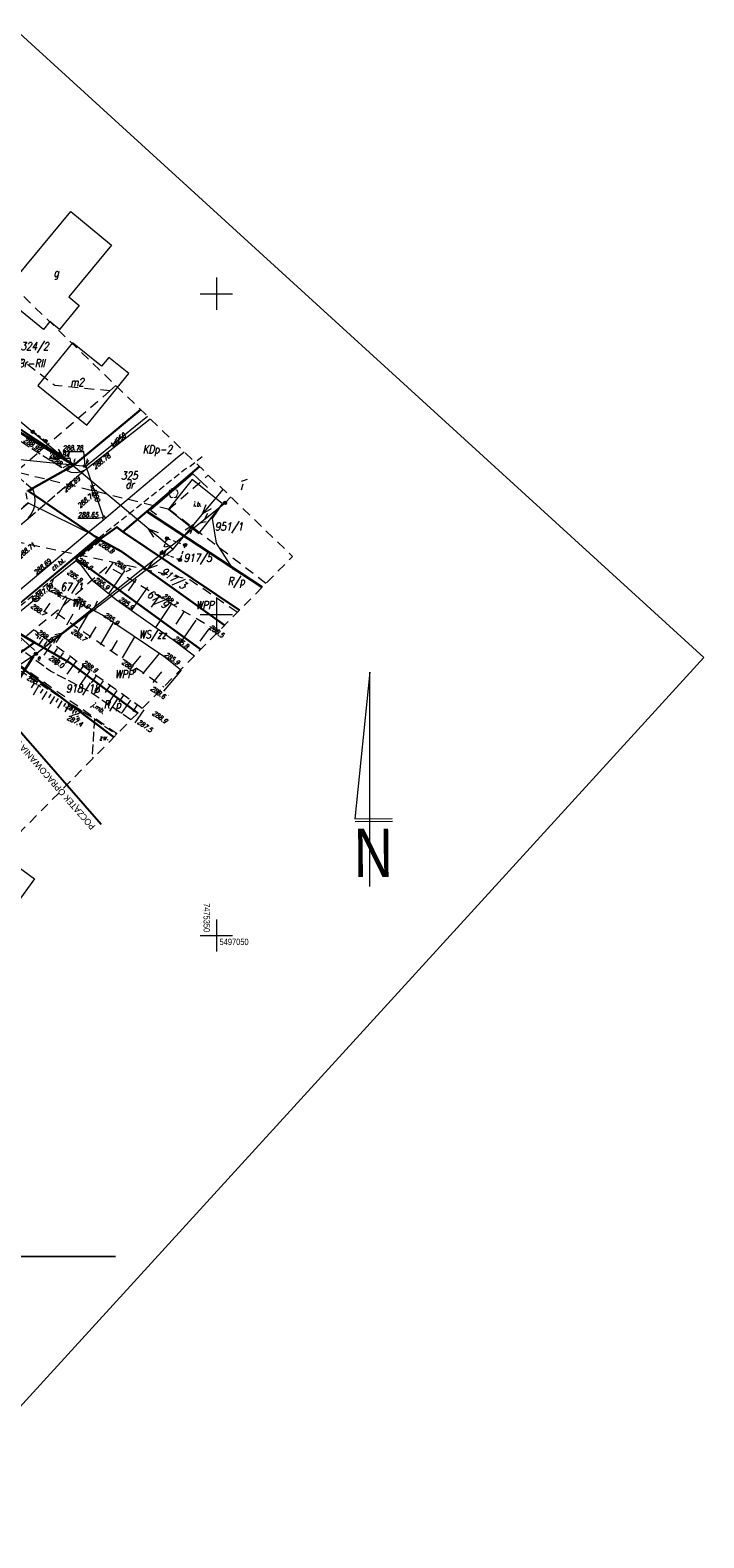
# Model space of a CAD drawing. Header units: metres. Extents: x -1 to 7476305, y 0 to 5497191.
# Tile 112 of 115: x 7475321 to 7475426, y 5496956 to 5497191. Entities that reach past the tile are written whole.
import ezdxf
from ezdxf.enums import TextEntityAlignment as Align

# ---------------------------------------------------------------- set-up
doc = ezdxf.new("R2010")
doc.units = ezdxf.units.M
for name, pattern in [('EGBO02-500', [2.5, 1.5, -1]), ('KTCR02-500', [1.5, 1, -0.5]), ('KTJZ01-500', [2, 1.5, -0.5]), ('slup-500', [1.75, -0.25, 0.5, -0.5, 0.5])]:
    doc.linetypes.add(name, pattern=pattern)
for name, color, linetype, lineweight, true_color in [('BUBI03_01', 7, 'Continuous', 5, 0x0a0909), ('BUBZ01_1', 7, 'Continuous', 5, 0x0a0909), ('BUIB12_03', 7, 'Continuous', 5, 0x0a0909), ('EGBB01', 7, 'Continuous', 5, 0x0a0909), ('EGBD03', 7, 'Continuous', 5, 0x0a0909), ('EGBD03_11', 7, 'Continuous', 5, 0x0a0909), ('EGBK02', 7, 'Continuous', 5, 0x0a0909), ('EGBO02', 7, 'Continuous', 5, 0x0a0909), ('KTCR02', 7, 'Continuous', 5, 0x0a0909), ('KTJZ01', 7, 'Continuous', 5, 0x0a0909), ('KTKR01', 7, 'Continuous', 5, 0x0a0909), ('KTOK01', 7, 'Continuous', 5, 0x0a0909), ('KTOK05_01', 7, 'Continuous', 5, 0x0a0909), ('OBOP02_01', 7, 'Continuous', 5, 0x0a0909), ('PTWP02', 7, 'Continuous', 5, 0x0a0909), ('RAMKA_DRUK', 7, 'Continuous', 5, 0x0a0909), ('RTPW01', 7, 'Continuous', 5, 0x0a0909), ('RTPW02', 7, 'Continuous', 5, 0x0a0909), ('suepnn', 7, 'Continuous', 5, 0x0a0909), ('SUOP03_03', 7, 'Continuous', 5, 0x0a0909), ('SUPE_01', 7, 'Continuous', 5, 0x0a0909), ('SUPE_02', 7, 'Continuous', 5, 0x0a0909), ('SUPK_01', 7, 'Continuous', 5, 0x0a0909), ('SUPT_01', 7, 'Continuous', 5, 0x0a0909), ('SUSM04_01_E', 7, 'Continuous', 5, 0x0a0909), ('sutp', 7, 'Continuous', 5, 0x0a0909), ('SUUS05', 7, 'Continuous', 5, 0x0a0909), ('SUUS15_05_K', 7, 'Continuous', 5, 0x0a0909), ('SUUS15_7b_T', 7, 'Continuous', 5, 0x0a0909), ('SUUS18_01', 7, 'Continuous', 5, 0x0a0909), ('UEEPA_512', 7, 'Continuous', 5, 0x0a0909), ('Warstwa 1', 7, 'Continuous', 5, 0x0a0909), ('wylot kanału', 7, 'Continuous', 5, 0x0a0909), ('Znak_N', 7, 'Continuous', 5, 0x0a0909)]:
    doc.layers.add(name, color=color, linetype=linetype, lineweight=lineweight, true_color=true_color)
doc.layers.add('C-DROGI-SYTUACJA-ETYKIETY', color=7, linetype='Continuous')
doc.styles.add('KAMIL', font='calibri.ttf', dxfattribs={"height": 0.75})
doc.styles.add('Style-COMPRESSED', font='COMPRESSED.shx')
doc.styles.add('Style-ITALIC_1250', font='ITALIC_1250.shx')
doc.styles.add('Style-WORKING_1250', font='WORKING_1250.shx')
doc.linetypes.add('KTOK01-500', pattern='A,1.75,[13,dgnlstyle-rozp_2015.shx,S=0.002778,R=0,X=0,Y=0],1.75', length=3.5)
doc.linetypes.add('KTOK05_01-500', pattern='A,3.75,[13,dgnlstyle-rozp_2015.shx,S=0.002778,R=0,X=0,Y=0],3.75', length=7.5)

# ---------------------------------------------------------------- blocks, each defined once
blk = doc.blocks.new('SUUS15_7b_T')
at = {"color": 30, "linetype": 'Continuous', "lineweight": 13, "true_color": 0xff9100}
blk.add_wipeout([(-0.5, 0.25), (0.5, 0.25), (0.5, -0.25), (-0.5, -0.25)], dxfattribs=at).dxf.layer = 'SUUS15_7b_T'
blk = doc.blocks.new('SUUS15_05_K')
at = {"layer": 'SUUS15_05_K', "linetype": 'Continuous', "lineweight": 13, "true_color": 0x7a7a7a}
h = blk.add_hatch(color=8, dxfattribs=at)
edge = h.paths.add_edge_path()
edge.add_arc((0, 0), 0.25, 0, 360)
at = {"layer": 'SUUS15_05_K', "color": 36, "linetype": 'Continuous', "lineweight": 13, "true_color": 0x803300}
blk.add_circle((0, 0), 0.25, dxfattribs=at)
blk = doc.blocks.new('510')
at = {"layer": 'SUSM04_01_E', "linetype": 'Continuous', "lineweight": 13, "true_color": 0x7a7a7a}
h = blk.add_hatch(color=8, dxfattribs=at)
edge = h.paths.add_edge_path()
edge.add_arc((0, 0), 0.25, 0, 360)
at = {"layer": 'SUSM04_01_E', "color": 18, "linetype": 'Continuous', "lineweight": 13, "true_color": 0x0a0909}
blk.add_circle((0, 0), 0.25, dxfattribs=at)
blk = doc.blocks.new('SUUS18_01')
at = {"color": 1, "linetype": 'Continuous', "lineweight": 13}
blk.add_wipeout([(-0.5, 0.25), (0.5, 0.25), (0.5, -0.25), (-0.5, -0.25)], dxfattribs=at).dxf.layer = 'SUUS18_01'
blk = doc.blocks.new('SUKE')
at = {"color": 0, "linetype": 'Continuous', "ltscale": 10}
for p, q in [((-5, 0), (5, 0)), ((0, 5), (0, -5))]:
    blk.add_line(p, q, dxfattribs=at)
blk.add_circle((-0.01, -0.01), 5, dxfattribs=at)
blk = doc.blocks.new('RTPW02')
at = {"layer": 'RTPW02', "linetype": 'Continuous', "lineweight": 13, "true_color": 0x0a0909}
h = blk.add_hatch(color=18, dxfattribs=at)
edge = h.paths.add_edge_path()
edge.add_arc((0, 0), 0.045, 0, 360)
blk = doc.blocks.new('RTPW01')
at = {"layer": 'RTPW01', "linetype": 'Continuous', "lineweight": 13, "true_color": 0x0a0909}
h = blk.add_hatch(color=18, dxfattribs=at)
edge = h.paths.add_edge_path()
edge.add_arc((0, 0), 0.045, 0, 360)
blk = doc.blocks.new('2')
at = {"layer": 'Znak_N', "color": 18, "linetype": 'Continuous', "lineweight": 13, "true_color": 0x0a0909}
for p, q in [((-0.57, 47.43), (-4.76, 0.76)), ((0.25, -20.69), (-0.57, 47.43)), ((-4.76, 0.76), (7.08, 0.99)), ((-4.65, -0.09), (7.19, 0.14))]:
    blk.add_line(p, q, dxfattribs=at)
at = {"layer": 'Znak_N', "color": 18, "linetype": 'Continuous', "lineweight": 13, "true_color": 0x0a0909, "style": 'Style-COMPRESSED', "width": 0.833332}
blk.add_text('N', height=15.36, rotation=1.1353, dxfattribs=at).set_placement((-4.81, -17.77))
blk = doc.blocks.new('MDCP_klauzula')
at = {"layer": 'OBOP02_01', "linetype": 'Continuous', "lineweight": 13}
h = blk.add_hatch(color=252, dxfattribs=at)
edge = h.paths.add_edge_path()
edge.add_arc((7475343.3, 5497118.92), 0.05, 0, 360)
at = {"layer": 'BUBI03_01', "color": 252, "linetype": 'Continuous', "lineweight": 18, "flags": 128}
blk.add_lwpolyline([(7475311.59, 5497109.87), (7475318.09, 5497102.78), (7475319.16, 5497101.56), (7475319.74, 5497102.05), (7475331.68, 5497111.98)], dxfattribs=at)
at = {"layer": 'BUBZ01_1', "color": 252, "linetype": 'Continuous', "lineweight": 18}
for p, q in [((7475332.72, 5497106.36), (7475333.91, 5497108.07)), ((7475333.25, 5497103.24), (7475335.74, 5497106.79)), ((7475336.29, 5497103.69), (7475337.57, 5497105.51)), ((7475336.78, 5497100.62), (7475339.34, 5497104.27)), ((7475339.89, 5497101.16), (7475341.17, 5497102.99)), ((7475323.11, 5497100.35), (7475324.1, 5497101.79)), ((7475326.78, 5497102.55), (7475324.96, 5497099.29)), ((7475330.47, 5497100.83), (7475328.41, 5497097.34)), ((7475340.56, 5497097.96), (7475343.08, 5497101.7)), ((7475327.62, 5497100.08), (7475326.65, 5497098.35)), ((7475331.21, 5497098.1), (7475330.15, 5497096.31)), ((7475333.95, 5497098.76), (7475331.89, 5497095.28)), ((7475343.72, 5497098.52), (7475344.99, 5497100.4)), ((7475344.25, 5497095.31), (7475346.85, 5497099.15)), ((7475321.86, 5497096.9), (7475321.92, 5497096.99)), ((7475321.92, 5497096.73), (7475322.05, 5497096.91)), ((7475321.94, 5497096.88), (7475321.98, 5497096.95)), ((7475322.07, 5497096.69), (7475322.17, 5497096.82)), ((7475322.07, 5497096.29), (7475322.35, 5497096.7)), ((7475322.44, 5497096.16), (7475322.66, 5497096.48)), ((7475334.57, 5497095.98), (7475333.57, 5497094.29)), ((7475337.25, 5497096.53), (7475335.32, 5497093.26)), ((7475347.46, 5497095.86), (7475348.88, 5497097.76)), ((7475324.61, 5497093.77), (7475325.25, 5497094.69)), ((7475324.86, 5497092.16), (7475326.17, 5497094.05)), ((7475338.17, 5497093.56), (7475336.93, 5497092.05)), ((7475341.1, 5497093.93), (7475338.49, 5497090.76)), ((7475326.48, 5497092.4), (7475327.16, 5497093.37)), ((7475326.76, 5497090.69), (7475328.14, 5497092.69)), ((7475328.53, 5497090.9), (7475329.24, 5497091.91)), ((7475328.82, 5497089.1), (7475330.28, 5497091.18)), ((7475341.45, 5497091.06), (7475340.1, 5497089.43)), ((7475344.51, 5497091.35), (7475341.77, 5497088.04)), ((7475321.19, 5497088.56), (7475321.61, 5497089.25)), ((7475321.49, 5497087.48), (7475322.31, 5497088.82)), ((7475330.57, 5497089.38), (7475331.32, 5497090.45)), ((7475330.92, 5497087.53), (7475332.42, 5497089.67)), ((7475332.71, 5497087.88), (7475333.46, 5497088.93)), ((7475322.61, 5497087.74), (7475323.01, 5497088.39)), ((7475322.87, 5497086.74), (7475323.64, 5497087.99)), ((7475323.9, 5497087), (7475324.28, 5497087.6)), ((7475324.12, 5497086.07), (7475324.85, 5497087.25)), ((7475325.07, 5497086.33), (7475325.42, 5497086.9)), ((7475325.31, 5497085.44), (7475325.99, 5497086.55)), ((7475333.08, 5497086.06), (7475334.56, 5497088.16)), ((7475334.87, 5497086.38), (7475335.6, 5497087.42)), ((7475335.24, 5497084.58), (7475336.7, 5497086.65)), ((7475326.23, 5497085.66), (7475326.56, 5497086.19)), ((7475326.43, 5497084.84), (7475327.07, 5497085.88)), ((7475327.27, 5497085.06), (7475327.58, 5497085.57)), ((7475327.51, 5497084.26), (7475328.46, 5497084.57)), ((7475327.59, 5497084.6), (7475328.02, 5497085.29)), ((7475328.06, 5497084.83), (7475328.34, 5497084.93)), ((7475328.27, 5497084.12), (7475328.57, 5497084.22)), ((7475337.02, 5497084.89), (7475337.74, 5497085.91)), ((7475337.35, 5497083.15), (7475338.78, 5497085.18)), ((7475328.33, 5497083.83), (7475328.67, 5497083.94)), ((7475328.6, 5497083.68), (7475328.73, 5497083.73)), ((7475328.61, 5497083.76), (7475328.71, 5497083.8))]:
    blk.add_line(p, q, dxfattribs=at)
at = {"layer": 'BUIB12_03', "color": 252, "linetype": 'Continuous', "lineweight": 18, "flags": 128}
blk.add_lwpolyline([(7475350.96, 5497117.27), (7475346.25, 5497121.04), (7475342.56, 5497116.42), (7475347.28, 5497112.65), (7475350.96, 5497117.27)], close=True, dxfattribs=at)
at = {"layer": 'EGBB01', "color": 252, "linetype": 'Continuous', "lineweight": 18, "flags": 128}
for points in [[(7475333.68, 5497157.56), (7475327.02, 5497149.5), (7475328.63, 5497148.18), (7475325.54, 5497144.44), (7475324.08, 5497145.65), (7475323.05, 5497144.4), (7475317.92, 5497148.63), (7475318.95, 5497149.89), (7475317.58, 5497151.01), (7475327.33, 5497162.81), (7475333.68, 5497157.56)], [(7475321.66, 5497058.8), (7475315.9, 5497050.93), (7475307.18, 5497057.32), (7475312.93, 5497065.19), (7475321.66, 5497058.8)]]:
    blk.add_lwpolyline(points, close=True, dxfattribs=at)
blk.add_lwpolyline([(7475332.13, 5497138.69), (7475327.6, 5497142.36), (7475322.2, 5497135.71), (7475329.82, 5497129.53), (7475336.34, 5497137.56), (7475333.25, 5497140.07), (7475332.13, 5497138.69)], dxfattribs=at)
at = {"layer": 'EGBD03', "color": 96, "linetype": 'Continuous', "lineweight": 30}
for p, q in [((7475347.36, 5497123.08), (7475339.15, 5497116.07)), ((7475335.41, 5497112.88), (7475339.15, 5497116.07)), ((7475339.15, 5497116.07), (7475357.13, 5497104.25)), ((7475335.41, 5497112.88), (7475353.58, 5497100.66)), ((7475328.12, 5497108.74), (7475331.8, 5497111.72)), ((7475331.8, 5497111.72), (7475335.21, 5497109.85))]:
    blk.add_line(p, q, dxfattribs=at)
at = {"layer": 'EGBD03', "color": 96, "linetype": 'Continuous', "lineweight": 30, "flags": 128}
for points in [[(7475335.21, 5497109.85), (7475351.29, 5497098.34)], [(7475328.12, 5497108.74), (7475347.56, 5497094.57)], [(7475321.68, 5497095.64), (7475327.16, 5497092.5)], [(7475327.16, 5497092.5), (7475337.76, 5497084.66)]]:
    blk.add_lwpolyline(points, dxfattribs=at)
at = {"layer": 'EGBO02', "color": 252, "linetype": 'EGBO02-500', "lineweight": 18}
for p, q in [((7475333.43, 5497134.85), (7475334.33, 5497135.68)), ((7475342.57, 5497116.37), (7475348.75, 5497121.74)), ((7475325.15, 5497100.2), (7475341.8, 5497088.74))]:
    blk.add_line(p, q, dxfattribs=at)
at = {"layer": 'EGBO02', "color": 252, "linetype": 'EGBO02-500', "lineweight": 18, "flags": 128}
for points in [[(7475333.43, 5497134.85), (7475324.82, 5497135.68), (7475306.64, 5497149.84)], [(7475357.73, 5497104.86), (7475349.4, 5497111.21), (7475342.63, 5497116.37)], [(7475350.27, 5497097.32), (7475350, 5497097.5), (7475333.43, 5497107.35)]]:
    blk.add_lwpolyline(points, dxfattribs=at)
at = {"layer": 'KTCR02', "color": 252, "linetype": 'KTCR02-500', "lineweight": 18}
for q in [(7475319.41, 5497101.31), (7475331.56, 5497111.97)]:
    blk.add_line((7475331.9, 5497111.44), q, dxfattribs=at)
at = {"layer": 'KTCR02', "color": 252, "linetype": 'KTCR02-500', "lineweight": 18, "flags": 128}
blk.add_lwpolyline([(7475321.49, 5497119.37), (7475320.26, 5497119.22), (7475320.61, 5497117.37), (7475316.18, 5497113.68), (7475311.6, 5497109.85), (7475309.05, 5497109.41), (7475309.09, 5497108.83)], dxfattribs=at)
at = {"layer": 'KTJZ01', "color": 252, "linetype": 'KTJZ01-500', "lineweight": 18, "flags": 128}
for points in [[(7475304.64, 5497136.98), (7475314.7, 5497130.07), (7475321.8, 5497125.52), (7475326.57, 5497122.53)], [(7475321.49, 5497119.37), (7475318.14, 5497122.37), (7475312.75, 5497126.01), (7475301.78, 5497133.57)], [(7475331.01, 5497083.74), (7475330.63, 5497077.88), (7475330.87, 5497077.68)]]:
    blk.add_lwpolyline(points, dxfattribs=at)
at = {"layer": 'KTKR01', "color": 252, "linetype": 'Continuous', "lineweight": 18}
blk.add_line((7475327.87, 5497123.4), (7475326.57, 5497122.53), dxfattribs=at)
at = {"layer": 'KTKR01', "color": 252, "linetype": 'Continuous', "lineweight": 18, "flags": 128}
for points in [[(7475330.03, 5497122.9), (7475338.68, 5497129.71), (7475339.67, 5497130.52)], [(7475326.57, 5497122.53), (7475327.33, 5497122.2), (7475328.15, 5497122.12), (7475328.81, 5497122.26), (7475329.46, 5497122.51), (7475330.03, 5497122.9)], [(7475308.17, 5497109.13), (7475309.09, 5497108.83), (7475312.27, 5497109.38), (7475313.17, 5497108.72), (7475317.65, 5497112.49), (7475320.67, 5497114.98), (7475321.16, 5497115.64), (7475321.53, 5497116.31), (7475321.73, 5497116.97), (7475321.78, 5497117.9), (7475321.66, 5497118.76), (7475321.49, 5497119.37)]]:
    blk.add_lwpolyline(points, dxfattribs=at)
at = {"layer": 'KTOK01', "color": 252, "linetype": 'KTOK01-500', "lineweight": 18}
blk.add_line((7475331.56, 5497111.97), (7475319.16, 5497101.58), dxfattribs=at)
at = {"layer": 'KTOK05_01', "color": 252, "linetype": 'KTOK05_01-500', "lineweight": 18}
blk.add_line((7475347, 5497121.31), (7475348.61, 5497119.81), dxfattribs=at)
at = {"layer": 'KTOK05_01', "color": 252, "linetype": 'KTOK05_01-500', "lineweight": 18, "flags": 128}
blk.add_lwpolyline([(7475347, 5497121.31), (7475346.32, 5497121.95), (7475339.74, 5497116.28), (7475340.67, 5497115.59)], dxfattribs=at)
at = {"layer": 'OBOP02_01', "color": 252, "linetype": 'Continuous', "lineweight": 13}
for centre, start, end in [((7475342.95, 5497119.03), 102.1471, 221.8529), ((7475343.3, 5497119.29), 30.1471, 149.8529), ((7475343.66, 5497119.03), 318.1471, 77.8529), ((7475343.08, 5497118.61), 174.1472, 293.8529), ((7475343.52, 5497118.61), 246.1471, 5.8529)]:
    blk.add_arc(centre, 0.375, start, end, dxfattribs=at)
at = {"layer": 'PTWP02', "color": 252, "linetype": 'Continuous', "lineweight": 18, "flags": 128}
for points in [[(7475328.88, 5497107.76), (7475328.13, 5497108.38), (7475328.13, 5497108.38), (7475324.63, 5497105.56)], [(7475328.88, 5497107.76), (7475330.59, 5497105.41), (7475334.42, 5497102.28), (7475343.2, 5497096.1), (7475346.57, 5497093.57)], [(7475344.44, 5497091.41), (7475341.83, 5497093.44), (7475332.26, 5497099.9), (7475328.41, 5497101.91), (7475323.94, 5497103.66), (7475324.63, 5497105.56)]]:
    blk.add_lwpolyline(points, dxfattribs=at)
at = {"layer": 'suepnn', "color": 1, "linetype": 'Continuous', "lineweight": 13, "true_color": 0xfa0000, "flags": 128}
for points in [[(7475349.2, 5497116.5), (7475347.85, 5497115.67), (7475348.43, 5497117.14)], [(7475340.27, 5497112.04), (7475339.44, 5497113.38), (7475340.91, 5497112.8)], [(7475345.16, 5497113.22), (7475346.51, 5497114.06), (7475345.93, 5497112.58)], [(7475340.79, 5497107.66), (7475339.3, 5497107.15), (7475340.19, 5497108.45)], [(7475324.4, 5497096.44), (7475325.9, 5497096.95), (7475325.01, 5497095.64)]]:
    blk.add_lwpolyline(points, dxfattribs=at)
at = {"layer": 'SUPE_02', "color": 1, "linetype": 'Continuous', "lineweight": 13, "true_color": 0xfa0000, "flags": 128}
blk.add_lwpolyline([(7475311.18, 5497093.77), (7475312.9, 5497094.7), (7475317.86, 5497097.88), (7475322.11, 5497094.07)], dxfattribs=at)
at = {"layer": 'SUPK_01', "color": 36, "linetype": 'Continuous', "lineweight": 13, "true_color": 0x803300}
for p, q in [((7475329.65, 5497123.1), (7475339.25, 5497130.92)), ((7475283.66, 5497071.59), (7475321.86, 5497102.48))]:
    blk.add_line(p, q, dxfattribs=at)
at = {"layer": 'SUPT_01', "color": 30, "linetype": 'Continuous', "lineweight": 13, "true_color": 0xff9100, "flags": 128}
blk.add_lwpolyline([(7475357.08, 5497104.2), (7475352.63, 5497107.09), (7475350, 5497111.1), (7475349.42, 5497114.98), (7475350.96, 5497117.27)], dxfattribs=at)
at = {"layer": 'sutp', "color": 30, "linetype": 'Continuous', "lineweight": 13, "true_color": 0xff9100}
for p, q in [((7475354.14, 5497120.34), (7475353.85, 5497119.38)), ((7475354.82, 5497121.06), (7475353.89, 5497120.72)), ((7475351.35, 5497117.4), (7475352.26, 5497118.35)), ((7475348.22, 5497114.9), (7475348.65, 5497115.81)), ((7475347.44, 5497114.28), (7475348.42, 5497114.49)), ((7475342.17, 5497110.07), (7475341.75, 5497109.16)), ((7475342.95, 5497110.69), (7475341.97, 5497110.48)), ((7475330.28, 5497100.59), (7475331.26, 5497100.8)), ((7475331.07, 5497101.22), (7475331.49, 5497102.12)), ((7475325.05, 5497096.42), (7475324.63, 5497095.51)), ((7475325.83, 5497097.04), (7475324.85, 5497096.83))]:
    blk.add_line(p, q, dxfattribs=at)
at = {"layer": 'SUUS05', "color": 252, "linetype": 'Continuous', "lineweight": 18, "flags": 128}
blk.add_lwpolyline([(7475332.44, 5497115.11), (7475331.73, 5497115.02), (7475331.58, 5497115.02)], dxfattribs=at)
at = {"layer": 'SUUS15_05_K', "color": 252, "linetype": 'Continuous', "lineweight": 18, "flags": 128}
blk.add_lwpolyline([(7475329.54, 5497123.15), (7475329.36, 5497125.43), (7475329.21, 5497125.43)], dxfattribs=at)
at = {"layer": 'SUUS15_7b_T', "color": 30, "linetype": 'Continuous', "lineweight": 13, "true_color": 0xff9100, "flags": 128}
blk.add_lwpolyline([(7475327.47, 5497122.99), (7475327.24, 5497124.35), (7475327.09, 5497124.35)], dxfattribs=at)
at = {"layer": 'UEEPA_512', "color": 252, "linetype": 'slup-500', "lineweight": 18}
blk.add_line((7475323.4, 5497127.05), (7475321.39, 5497128.48), dxfattribs=at)
blk.add_lwpolyline([(7475342.31, 5497111.86), (7475345.13, 5497110.84), (7475344.32, 5497108.52), (7475341.52, 5497109.62), (7475342.31, 5497111.86)], dxfattribs=at)
at = {"layer": 'Warstwa 1', "color": 252, "linetype": 'Continuous', "lineweight": 18}
for p, q in [((7475350, 5497152.5), (7475350, 5497147.5)), ((7475347.5, 5497150), (7475352.5, 5497150)), ((7475350, 5497102.5), (7475350, 5497097.5)), ((7475347.5, 5497100), (7475352.5, 5497100)), ((7475350, 5497052.5), (7475350, 5497047.5)), ((7475347.5, 5497050), (7475352.5, 5497050))]:
    blk.add_line(p, q, dxfattribs=at)
at = {"layer": 'Warstwa 1', "color": 252, "linetype": 'Continuous', "lineweight": 18, "flags": 128}
for points in [[(7475200, 5497049.89), (7475200, 5497000), (7475334.3, 5497000), (7475334.3, 5497000)], [(7475334.3, 5497000), (7475334.3, 5497000), (7475200, 5497000), (7475200, 5496846.67)]]:
    blk.add_lwpolyline(points, dxfattribs=at)
at = {"layer": 'RTPW01', "color": 252, "linetype": 'Continuous', "lineweight": 18}
for p in [(7475331.83, 5497111.12), (7475328.88, 5497107.76), (7475333.85, 5497108.11), (7475326.44, 5497106.67), (7475330.59, 5497105.41), (7475323.94, 5497103.66), (7475341.29, 5497102.91), (7475328.41, 5497101.91), (7475334.42, 5497102.28), (7475332.26, 5497099.9), (7475321.8, 5497097.08), (7475327.7, 5497097.76), (7475343.2, 5497096.1), (7475348.63, 5497097.94), (7475341.83, 5497093.44), (7475328.51, 5497092.43), (7475335.83, 5497092.96), (7475342.52, 5497087.42), (7475328.27, 5497085.14), (7475328.78, 5497083.58), (7475339.39, 5497081.75), (7475341.9, 5497082.98)]:
    blk.add_blockref('RTPW01', p, dxfattribs=at)
at = {"layer": 'RTPW02', "color": 252, "linetype": 'Continuous', "lineweight": 18}
for p in [(7475321.8, 5497125.52), (7475330.03, 5497122.9), (7475326.02, 5497119.47), (7475328.46, 5497116.25), (7475322.38, 5497106.49), (7475321.61, 5497102.42)]:
    blk.add_blockref('RTPW02', p, dxfattribs=at)
at = {"layer": 'SUSM04_01_E', "color": 252, "linetype": 'Continuous', "lineweight": 18}
for p in [(7475321.39, 5497128.48), (7475323.4, 5497127.05), (7475351.35, 5497117.4), (7475341.52, 5497109.62), (7475342.31, 5497111.86), (7475345.13, 5497110.84), (7475344.32, 5497108.52)]:
    blk.add_blockref('510', p, dxfattribs=at)
at = {"layer": 'SUUS15_05_K', "color": 252, "linetype": 'Continuous', "lineweight": 18}
blk.add_blockref('SUUS15_05_K', (7475329.54, 5497123.15), dxfattribs=at)
at = {"layer": 'wylot kanału', "color": 252, "linetype": 'Continuous', "lineweight": 18, "xscale": 0.1, "yscale": 0.1, "zscale": 0.1}
blk.add_blockref('SUKE', (7475321.86, 5497102.48), dxfattribs=at)
at = {"layer": 'Znak_N', "color": 252, "linetype": 'Continuous', "lineweight": 18, "xscale": 0.4899999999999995, "yscale": 0.4899999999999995, "zscale": 0.4899999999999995, "rotation": 359.3166797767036}
blk.add_blockref('2', (7475373.91, 5497067.77), dxfattribs=at)
at = {"layer": 'BUIB12_03', "color": 252, "linetype": 'Continuous', "lineweight": 18, "style": 'Style-ITALIC_1250', "width": 0.8}
blk.add_text('i.b.', height=0.75, dxfattribs=at).set_placement((7475346.37, 5497116.83))
at = {"layer": 'EGBB01', "color": 252, "linetype": 'Continuous', "lineweight": 18, "style": 'Style-ITALIC_1250', "width": 0.8}
for s, p in [('g', (7475325.05, 5497153.26)), ('m2', (7475328.31, 5497136.22))]:
    blk.add_text(s, height=1.25, dxfattribs=at).set_placement(p, align=Align.MIDDLE_CENTER)
at = {"layer": 'EGBD03', "color": 96, "linetype": 'Continuous', "lineweight": 30, "style": 'Style-ITALIC_1250', "width": 0.8}
for s, p in [('324/2', (7475319.5, 5497141.18)), ('325', (7475335.15, 5497121.03)), ('951/1', (7475349.78, 5497113.09)), ('917/5', (7475344.92, 5497108.22)), ('67/1', (7475325.72, 5497103.68)), ('918/18', (7475326.58, 5497087.86))]:
    blk.add_text(s, height=1.25, dxfattribs=at).set_placement(p)
for s, p in [('917/3', (7475341.21, 5497106.42)), ('67/9', (7475339.1, 5497102.89))]:
    blk.add_text(s, height=1.25, rotation=324.411, dxfattribs=at).set_placement(p)
at = {"layer": 'EGBD03_11', "color": 252, "linetype": 'Continuous', "lineweight": 18, "style": 'Style-ITALIC_1250', "width": 0.8}
for s, p in [('KDp-2', (7475338.53, 5497125.12)), ('R/p', (7475351.76, 5497104.57)), ('WPP', (7475346.79, 5497100.84)), ('WS/zz', (7475337.93, 5497096.29)), ('WPP', (7475334.21, 5497090.07)), ('R/p', (7475332.47, 5497085.35))]:
    blk.add_text(s, height=1.25, dxfattribs=at).set_placement(p)
at = {"layer": 'EGBK02', "color": 252, "linetype": 'Continuous', "lineweight": 18, "style": 'Style-ITALIC_1250', "width": 0.8}
for s, p in [('Br-RII', (7475319.11, 5497138.53)), ('dr', (7475335.82, 5497119.62)), ('Wp', (7475327.52, 5497101.22))]:
    blk.add_text(s, height=1.25, dxfattribs=at).set_placement(p)
at = {"layer": 'KTJZ01', "color": 252, "linetype": 'Continuous', "lineweight": 18, "style": 'Style-ITALIC_1250', "width": 0.8}
blk.add_text('j.mb.', height=0.75, rotation=324.8572, dxfattribs=at).set_placement((7475330.49, 5497085.81))
blk.add_text('zw.', height=0.75, dxfattribs=at).set_placement((7475331.78, 5497080.45))
at = {"layer": 'KTKR01', "color": 252, "linetype": 'Continuous', "lineweight": 18, "style": 'Style-ITALIC_1250', "width": 0.8}
blk.add_text('ch.bt.', height=0.75, rotation=39.4605, dxfattribs=at).set_placement((7475324.6, 5497106.77))
at = {"layer": 'RTPW01', "color": 252, "linetype": 'Continuous', "lineweight": 18, "style": 'Style-ITALIC_1250', "width": 0.8}
for s, rotation, p in [('288.8', 323.9213, (7475331.64, 5497110.96)), ('285.9', 323.9213, (7475328.28, 5497108.37)), ('288.7', 323.9213, (7475334.11, 5497107.96)), ('285.8', 323.9213, (7475326.68, 5497106.43)), ('285.9', 323.9213, (7475330.89, 5497105.31)), ('286.1', 323.9213, (7475324.17, 5497103.73)), ('285.9', 323.9213, (7475327.9, 5497102.34)), ('288.7', 323.9213, (7475341.52, 5497102.75)), ('288.7', 323.9213, (7475321.04, 5497101.18)), ('285.9', 323.9213, (7475334.73, 5497102.22)), ('285.9', 323.9213, (7475332.4, 5497099.8)), ('288.5', 323.9213, (7475348.79, 5497097.85)), ('288.8', 324.7874, (7475322.03, 5497097.11)), ('288.7', 323.9213, (7475327.32, 5497097.23)), ('285.8', 323.9213, (7475343.28, 5497096.14)), ('288.0', 324.7874, (7475323.83, 5497093.11)), ('285.9', 323.9213, (7475341.86, 5497093.62)), ('288.9', 324.7874, (7475329.05, 5497092.34)), ('288.6', 323.9213, (7475335.21, 5497092.41)), ('288.2', 331.871, (7475320.41, 5497089.91)), ('288.6', 323.9213, (7475339.69, 5497088.32)), ('287.7', 331.871, (7475326.42, 5497085.54)), ('287.4', 331.871, (7475326.62, 5497083.69)), ('288.9', 324.7874, (7475339.95, 5497084.47)), ('287.5', 324.7874, (7475337.61, 5497083.09))]:
    blk.add_text(s, height=0.75, rotation=rotation, dxfattribs=at).set_placement(p)
at = {"layer": 'RTPW02', "color": 252, "linetype": 'Continuous', "lineweight": 18, "style": 'Style-ITALIC_1250', "width": 0.8}
for s, rotation, p in [('288.98', 325.5055, (7475319.87, 5497127.04)), ('288.78', 38.1949, (7475331.12, 5497122.62)), ('288.69', 40.5949, (7475326.48, 5497119)), ('288.74', 40.5949, (7475328.76, 5497116.55)), ('288.71', 40.5949, (7475319.47, 5497108.69)), ('288.69', 40.5949, (7475321.96, 5497106.12)), ('287.09', 38.9623, (7475322.21, 5497102.37))]:
    blk.add_text(s, height=0.75, rotation=rotation, dxfattribs=at).set_placement(p)
at = {"layer": 'SUPK_01', "color": 36, "linetype": 'Continuous', "lineweight": 13, "true_color": 0x803300, "style": 'Style-ITALIC_1250', "width": 0.8}
for s, rotation, p in [('kd250', 39.1607, (7475334.68, 5497127.2)), ('kd200', 289.2485, (7475331.1, 5497118.95))]:
    blk.add_text(s, height=0.75, rotation=rotation, dxfattribs=at).set_placement(p, align=Align.MIDDLE_CENTER)
at = {"layer": 'SUUS15_05_K', "color": 36, "linetype": 'Continuous', "lineweight": 13, "true_color": 0x803300, "style": 'Style-ITALIC_1250', "width": 0.8}
blk.add_text('%%u288.78%%U', height=0.75, dxfattribs=at).set_placement((7475329.21, 5497125.58), align=Align.RIGHT)
blk.add_text('k', height=0.75, dxfattribs=at).set_placement((7475329.61, 5497123.49))
at = {"layer": 'Warstwa 1', "color": 252, "linetype": 'Continuous', "lineweight": 18, "style": 'Style-WORKING_1250', "width": 0.8}
blk.add_text('7475350', height=1, rotation=270, dxfattribs=at).set_placement((7475349, 5497050.51), align=Align.TOP_RIGHT)
blk.add_text('5497050', height=1, dxfattribs=at).set_placement((7475350.5, 5497048.5))
at = {"layer": 'SUUS15_7b_T', "color": 30, "linetype": 'Continuous', "lineweight": 13, "true_color": 0xff9100, "rotation": 350.2316789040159}
blk.add_blockref('SUUS15_7b_T', (7475327.47, 5497122.99), dxfattribs=at)
at = {"color": 252, "linetype": 'Continuous', "lineweight": 13}
blk.add_wipeout([(7475332.23, 5497114.59), (7475332.98, 5497115.25), (7475332.65, 5497115.63), (7475331.9, 5497114.97)], dxfattribs=at).dxf.layer = 'SUUS05'
at = {"layer": 'BUBI03_01', "color": 252, "linetype": 'Continuous', "lineweight": 18, "flags": 128}
blk.add_lwpolyline([(7475331.68, 5497111.98), (7475320.76, 5497117.36), (7475311.59, 5497109.87)], dxfattribs=at)
at = {"layer": 'EGBD03', "color": 96, "linetype": 'Continuous', "lineweight": 30}
for p, q in [((7475327.79, 5497123.29), (7475320.68, 5497119.28)), ((7475320.68, 5497119.28), (7475331.8, 5497111.72))]:
    blk.add_line(p, q, dxfattribs=at)
at = {"layer": 'EGBD03', "color": 96, "linetype": 'Continuous', "lineweight": 30, "flags": 128}
for points in [[(7475327.79, 5497123.29), (7475319.45, 5497128.9), (7475315.66, 5497131.48), (7475309.54, 5497135.49), (7475306.17, 5497138.21), (7475299.82, 5497142.74)], [(7475298.54, 5497141.4), (7475299.62, 5497140.54), (7475304.51, 5497137.33), (7475327.79, 5497123.29), (7475327.79, 5497123.29), (7475338.21, 5497131.93)], [(7475335.41, 5497112.88), (7475334.5, 5497113.62), (7475331.8, 5497111.72)]]:
    blk.add_lwpolyline(points, dxfattribs=at)
at = {"layer": 'EGBO02', "color": 252, "linetype": 'EGBO02-500', "lineweight": 18}
for p, q in [((7475333.43, 5497134.85), (7475297.54, 5497103.83)), ((7475342.63, 5497116.37), (7475318.14, 5497122.37)), ((7475308.83, 5497113.53), (7475333.79, 5497108.22))]:
    blk.add_line(p, q, dxfattribs=at)
at = {"layer": 'EGBO02', "color": 252, "linetype": 'EGBO02-500', "lineweight": 18, "flags": 128}
blk.add_lwpolyline([(7474841.22, 5496643), (7474887.13, 5496580.23), (7474952.72, 5496636.53), (7475011.49, 5496696.7), (7475042.45, 5496728.27), (7475075.82, 5496754.64), (7475151.98, 5496814.31), (7475207.79, 5496879.8), (7475244.47, 5496937.34), (7475261.93, 5496992.56), (7475290.27, 5497036.6), (7475361.87, 5497109.05), (7475312.93, 5497156.38), (7475281.54, 5497123.71), (7475238.61, 5497076.13), (7475203.1, 5497029.31), (7475176.13, 5496968.87), (7475152.28, 5496929.36), (7475127.02, 5496890.88), (7475061.02, 5496837.94), (7474956.29, 5496739.91), (7474841.22, 5496643)], close=True, dxfattribs=at)
at = {"layer": 'KTCR02', "color": 252, "linetype": 'KTCR02-500', "lineweight": 18, "flags": 128}
blk.add_lwpolyline([(7475331.68, 5497111.98), (7475345.11, 5497122.67), (7475345.94, 5497123.12), (7475348.09, 5497124.91)], dxfattribs=at)
at = {"layer": 'KTJZ01', "color": 252, "linetype": 'KTJZ01-500', "lineweight": 18}
blk.add_line((7475320.67, 5497114.98), (7475329.46, 5497122.51), dxfattribs=at)
at = {"layer": 'KTOK05_01', "color": 252, "linetype": 'KTOK05_01-500', "lineweight": 18, "flags": 128}
blk.add_lwpolyline([(7475315.73, 5497131.37), (7475327.87, 5497123.4), (7475337.41, 5497131.34), (7475338.17, 5497131.97)], dxfattribs=at)
at = {"layer": 'suepnn', "color": 1, "linetype": 'Continuous', "lineweight": 13, "true_color": 0xfa0000, "flags": 128}
for points in [[(7475301.78, 5497144.78), (7475322.34, 5497127.69), (7475343.28, 5497110.18)], [(7475325.38, 5497125.79), (7475326.21, 5497124.45), (7475324.74, 5497125.03)]]:
    blk.add_lwpolyline(points, dxfattribs=at)
at = {"layer": 'SUPK_01', "color": 36, "linetype": 'Continuous', "lineweight": 13, "true_color": 0x803300, "flags": 128}
blk.add_lwpolyline([(7475309.46, 5497120.25), (7475312.77, 5497124.82), (7475329.65, 5497123.1), (7475332.44, 5497115.11)], dxfattribs=at)
at = {"layer": 'SUUS05', "color": 252, "linetype": 'Continuous', "lineweight": 13}
for p, q in [((7475332.47, 5497114.81), (7475332.14, 5497115.18)), ((7475332.41, 5497115.41), (7475332.74, 5497115.04))]:
    blk.add_line(p, q, dxfattribs=at)
at = {"layer": 'RTPW02', "color": 252, "linetype": 'Continuous', "lineweight": 18}
blk.add_blockref('RTPW02', (7475326.57, 5497122.53), dxfattribs=at)
at = {"layer": 'RTPW02', "color": 252, "linetype": 'Continuous', "lineweight": 18, "style": 'Style-ITALIC_1250', "width": 0.8}
blk.add_text('288.78', height=0.75, rotation=327.9255, dxfattribs=at).set_placement((7475324.2, 5497124.03))
at = {"layer": 'SUUS05', "color": 252, "linetype": 'Continuous', "lineweight": 18, "style": 'Style-ITALIC_1250', "width": 0.8}
blk.add_text('%%u288.65%%U', height=0.75, dxfattribs=at).set_placement((7475331.58, 5497115.17), align=Align.RIGHT)
at = {"layer": 'SUUS15_7b_T', "color": 30, "linetype": 'Continuous', "lineweight": 13, "true_color": 0xff9100, "style": 'Style-ITALIC_1250', "width": 0.8}
blk.add_text('%%u288.84%%U', height=0.75, dxfattribs=at).set_placement((7475327.09, 5497124.5), align=Align.RIGHT)
blk.add_text('t', height=0.75, dxfattribs=at).set_placement((7475327.63, 5497123.51))
at = {"layer": 'SUUS18_01', "color": 1, "linetype": 'Continuous', "lineweight": 13, "rotation": 300.5065403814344}
blk.add_blockref('SUUS18_01', (7475322.11, 5497094.07), dxfattribs=at)
at = {"layer": 'BUBZ01_1', "color": 252, "linetype": 'Continuous', "lineweight": 18}
for p, q in [((7475322.4, 5497095.32), (7475323.03, 5497096.23)), ((7475323.17, 5497095.12), (7475323.65, 5497095.8)), ((7475323.17, 5497093.66), (7475324.32, 5497095.33))]:
    blk.add_line(p, q, dxfattribs=at)
at = {"layer": 'EGBD03', "color": 96, "linetype": 'Continuous', "lineweight": 30}
for p, q in [((7475318.08, 5497097.78), (7475321.68, 5497095.64)), ((7475317.98, 5497093), (7475334.05, 5497080.9))]:
    blk.add_line(p, q, dxfattribs=at)
at = {"layer": 'EGBD03', "color": 96, "linetype": 'Continuous', "lineweight": 30, "flags": 128}
blk.add_lwpolyline([(7475321.65, 5497095.67), (7475317.98, 5497093), (7475300.57, 5497080.24), (7475283.74, 5497068.19)], dxfattribs=at)
at = {"layer": 'EGBO02', "color": 252, "linetype": 'EGBO02-500', "lineweight": 18}
blk.add_line((7475334.55, 5497081.4), (7475317.3, 5497093.55), dxfattribs=at)
at = {"layer": 'EGBO02', "color": 252, "linetype": 'EGBO02-500', "lineweight": 18, "flags": 128}
for points in [[(7475310.72, 5497088.79), (7475325.41, 5497100.79), (7475333.79, 5497108.22), (7475345.85, 5497105.48), (7475353.3, 5497100.38)], [(7475338.46, 5497085.36), (7475331.32, 5497090.45), (7475321.65, 5497097.55)]]:
    blk.add_lwpolyline(points, dxfattribs=at)
at = {"layer": 'KTJZ01', "color": 252, "linetype": 'KTJZ01-500', "lineweight": 18, "flags": 128}
for points in [[(7475336.7, 5497083.58), (7475330.29, 5497087.96), (7475324.14, 5497091.2), (7475319.69, 5497094.48)], [(7475317.54, 5497092.51), (7475323.26, 5497088.74), (7475331.01, 5497083.74), (7475334.46, 5497081.31)]]:
    blk.add_lwpolyline(points, dxfattribs=at)
at = {"layer": 'KTKR01', "color": 252, "linetype": 'Continuous', "lineweight": 18, "flags": 128}
blk.add_lwpolyline([(7475318.09, 5497102.78), (7475330.5, 5497113.22), (7475332.14, 5497114.53), (7475335.96, 5497117.79), (7475342.86, 5497123.6), (7475343.66, 5497124.24), (7475345, 5497125.36)], dxfattribs=at)
at = {"layer": 'RAMKA_DRUK', "color": 252, "linetype": 'Continuous', "lineweight": 18}
blk.add_line((7475318.82, 5497191.06), (7475425.94, 5497093.33), dxfattribs=at)
at = {"layer": 'RAMKA_DRUK', "color": 252, "linetype": 'Continuous', "lineweight": 18, "flags": 128}
blk.add_lwpolyline([(7475318.82, 5497191.06), (7474803.96, 5496626.71), (7474911.08, 5496528.99), (7475425.94, 5497093.33)], dxfattribs=at)
at = {"layer": 'suepnn', "color": 1, "linetype": 'Continuous', "lineweight": 13, "true_color": 0xfa0000}
blk.add_line((7475300.13, 5497079.41), (7475321.88, 5497093.89), dxfattribs=at)
at = {"layer": 'suepnn', "color": 1, "linetype": 'Continuous', "lineweight": 13, "true_color": 0xfa0000, "flags": 128}
blk.add_lwpolyline([(7475321.88, 5497093.89), (7475343.28, 5497110.18), (7475351.05, 5497119.51)], dxfattribs=at)
at = {"layer": 'SUOP03_03', "color": 18, "linetype": 'Continuous', "lineweight": 40, "true_color": 0x0a0909}
blk.add_line((7475318.62, 5497088.87), (7475321.52, 5497093.54), dxfattribs=at)
at = {"layer": 'SUPE_01', "color": 1, "linetype": 'Continuous', "lineweight": 13, "true_color": 0xfa0000, "flags": 128}
blk.add_lwpolyline([(7475321.88, 5497093.89), (7475321.52, 5497093.54), (7475318.62, 5497088.87), (7475316.96, 5497086.55), (7475316.34, 5497086.07), (7475316.43, 5497085.7)], dxfattribs=at)
at = {"layer": 'sutp', "color": 30, "linetype": 'Continuous', "lineweight": 13, "true_color": 0xff9100}
for p, q in [((7475321.88, 5497093.89), (7475351.35, 5497117.4)), ((7475300.13, 5497079.41), (7475321.88, 5497093.89))]:
    blk.add_line(p, q, dxfattribs=at)
at = {"layer": 'RTPW01', "color": 252, "linetype": 'Continuous', "lineweight": 18}
blk.add_blockref('RTPW01', (7475323.45, 5497093.25), dxfattribs=at)
at = {"layer": 'SUSM04_01_E', "color": 252, "linetype": 'Continuous', "lineweight": 18}
blk.add_blockref('510', (7475321.88, 5497093.89), dxfattribs=at)
at = {"layer": 'SUUS18_01', "color": 1, "linetype": 'Continuous', "lineweight": 13, "style": 'Style-ITALIC_1250', "width": 0.8}
blk.add_text('e', height=0.75, dxfattribs=at).set_placement((7475322.1, 5497092.9))

msp = doc.modelspace()

# ---------------------------------------------------------------- linework, layer by layer
at = {"layer": 'KTJZ01', "color": 18, "linetype": 'KTJZ01-500', "lineweight": 13, "true_color": 0x0a0909, "flags": 128}
msp.add_lwpolyline([(7475330.29, 5497087.96), (7475330.29, 5497087.96)], close=True, dxfattribs=at)

# ---------------------------------------------------------------- next in the draw order: block references
at = {"layer": 'RTPW01', "color": 18, "lineweight": 30, "true_color": 0x000000}
msp.add_blockref('MDCP_klauzula', (0, 0), dxfattribs=at)

# ---------------------------------------------------------------- next in the draw order: linework, layer by layer
at = {"layer": 'C-DROGI-SYTUACJA-ETYKIETY', "color": 1, "linetype": 'Continuous', "lineweight": -3}
msp.add_line((7475305.74, 5497097.457), (7475332.081, 5497067.355), dxfattribs=at)

# ---------------------------------------------------------------- next in the draw order: texts
at = {"layer": 'C-DROGI-SYTUACJA-ETYKIETY', "color": 1, "linetype": 'Continuous', "lineweight": -3, "insert": (7475331.414, 5497067.187), "char_height": 1, "attachment_point": 7, "rotation": 131.18781, "style": 'KAMIL'}
msp.add_mtext('POCZĄTEK OPRACOWANIA{\\fCalibri|b0|i0|c238|p34; KM: }2+420.00', dxfattribs=at)

doc.saveas('drawing.dxf')
